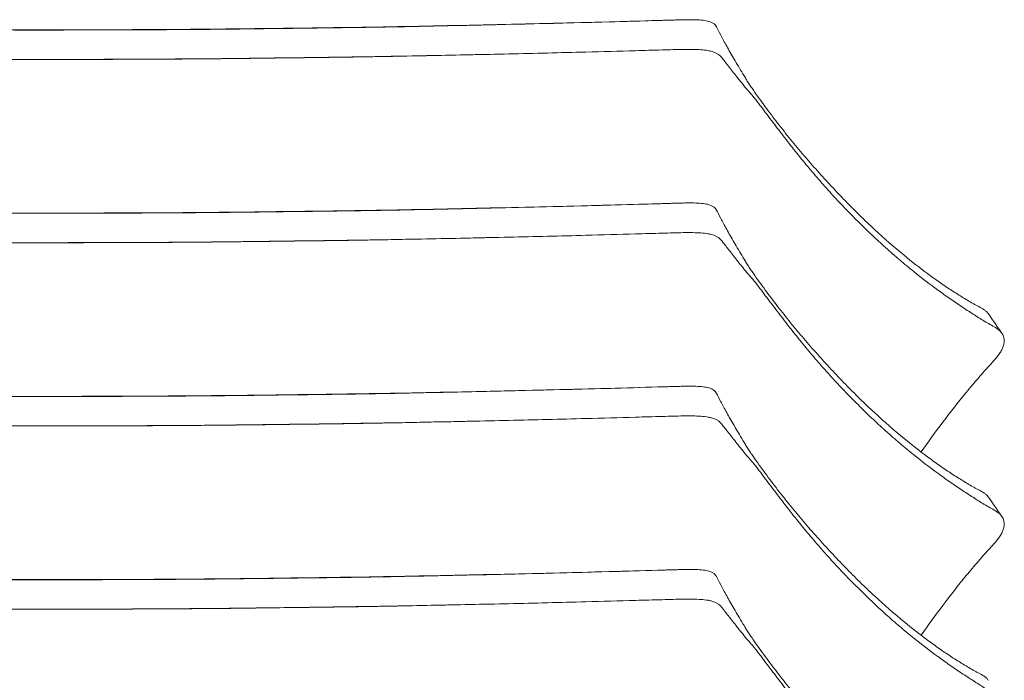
# Model space of a CAD drawing. Header units: centimetres. Extents: x -28 to 145, y -313 to 96.
# Tile 64 of 64: x -1 to 25, y 79 to 96. Entities that reach past the tile are written whole.
import ezdxf

# ---------------------------------------------------------------- set-up
doc = ezdxf.new("R2010")
doc.units = ezdxf.units.CM
doc.layers.add('Main lines', color=7, linetype='Continuous', lineweight=13, true_color=0x000000)
doc.layers.add('Predefinito', color=7, linetype='Continuous', true_color=0x000000)

# ---------------------------------------------------------------- blocks, each defined once
blk = doc.blocks.new('CB-298_Petal_Stacked_2D_Back')
at = {"layer": 'Main lines'}
for points, knots in [([(-16.107, 130.162), (-15.686, 130.149), (-15.264, 130.138), (-14.841, 130.126), (-13.831, 130.099), (-12.94, 130.077), (-11.925, 130.054), (-10.954, 130.033), (-9.949, 130.012), (-8.967, 129.995), (-7.962, 129.977), (-7, 129.966), (-5.987, 129.953), (-5.49, 129.947), (-4.991, 129.941), (-4.493, 129.936), (-3.994, 129.931), (-3.495, 129.928), (-2.996, 129.925), (-2.497, 129.923), (-1.998, 129.921), (-1.499, 129.919), (-0.999, 129.918), (-0.499, 129.917), (0, 129.917)], [6.805336, 6.805336, 6.805336, 6.805336, 8.106351, 8.106351, 8.106351, 11.089247, 11.089247, 11.089247, 14.086128, 14.086128, 14.086128, 17.092945, 17.092945, 17.092945, 18.591826, 18.591826, 18.591826, 20.091534, 20.091534, 20.091534, 21.591223, 21.591223, 21.591223, 23.090179, 23.090179, 23.090179, 23.090179]), ([(-16.107, 130.161), (-14.796, 130.123), (-13.476, 130.086), (-11.814, 130.049), (-11.481, 130.042), (-10.814, 130.028), (-10.48, 130.02), (-9.81, 130.006), (-9.475, 129.999), (-8.803, 129.987), (-8.467, 129.981), (-7.792, 129.972), (-7.455, 129.967), (-6.78, 129.959), (-6.442, 129.954), (-5.766, 129.946), (-5.428, 129.941), (-4.751, 129.934), (-4.413, 129.93), (-3.396, 129.922), (-2.718, 129.919), (-1.36, 129.915), (-0.68, 129.913), (0, 129.913)], [-163.088616, -163.088616, -163.088616, -163.088616, -122.316462, -122.316462, -112.123423, -112.123423, -101.930385, -101.930385, -91.737346, -91.737346, -81.544308, -81.544308, -71.351269, -71.351269, -61.158231, -61.158231, -50.965192, -50.965192, -40.772154, -40.772154, -20.386077, -20.386077, 0, 0, 0, 0]), ([(16.108, 130.162), (15.686, 130.149), (15.264, 130.138), (14.842, 130.126), (13.831, 130.099), (12.94, 130.077), (11.925, 130.054), (10.954, 130.033), (9.949, 130.012), (8.968, 129.995), (7.962, 129.977), (7, 129.966), (5.987, 129.953), (5.49, 129.947), (4.991, 129.941), (4.493, 129.936), (3.994, 129.931), (3.496, 129.928), (2.997, 129.925), (2.498, 129.923), (1.999, 129.921), (1.499, 129.919), (0.999, 129.918), (0.5, 129.917), (0, 129.917)], [6.805336, 6.805336, 6.805336, 6.805336, 8.106351, 8.106351, 8.106351, 11.089247, 11.089247, 11.089247, 14.086128, 14.086128, 14.086128, 17.092945, 17.092945, 17.092945, 18.591826, 18.591826, 18.591826, 20.091534, 20.091534, 20.091534, 21.591223, 21.591223, 21.591223, 23.090179, 23.090179, 23.090179, 23.090179]), ([(16.108, 130.161), (14.797, 130.123), (13.476, 130.086), (11.814, 130.049), (11.481, 130.042), (10.814, 130.028), (10.48, 130.02), (9.81, 130.006), (9.475, 129.999), (8.803, 129.987), (8.467, 129.981), (7.793, 129.972), (7.455, 129.967), (6.78, 129.959), (6.442, 129.954), (5.766, 129.946), (5.428, 129.941), (4.751, 129.934), (4.413, 129.93), (3.397, 129.922), (2.718, 129.919), (1.36, 129.915), (0.681, 129.913), (0, 129.913)], [-163.088616, -163.088616, -163.088616, -163.088616, -122.316462, -122.316462, -112.123423, -112.123423, -101.930385, -101.930385, -91.737346, -91.737346, -81.544308, -81.544308, -71.351269, -71.351269, -61.158231, -61.158231, -50.965192, -50.965192, -40.772154, -40.772154, -20.386077, -20.386077, 0, 0, 0, 0]), ([(16.537, 130.174), (16.494, 130.173), (16.451, 130.172), (16.359, 130.169), (16.31, 130.167), (16.21, 130.164), (16.159, 130.163), (16.108, 130.161)], [-4.615863, -4.615863, -4.615863, -4.615863, -3.167245, -3.167245, -1.583623, -1.583623, 0, 0, 0, 0]), ([(17.638, 129.995), (17.608, 130.055), (17.554, 130.098), (17.453, 130.134), (17.432, 130.141), (17.384, 130.152), (17.359, 130.157), (17.277, 130.169), (17.217, 130.175), (17.085, 130.181), (17.012, 130.182), (16.894, 130.182), (16.853, 130.181), (16.77, 130.18), (16.727, 130.179), (16.636, 130.177), (16.587, 130.176), (16.537, 130.174)], [-25.337962, -25.337962, -25.337962, -25.337962, -19.003471, -19.003471, -17.419849, -17.419849, -15.836226, -15.836226, -12.668981, -12.668981, -9.501736, -9.501736, -7.918113, -7.918113, -6.33449, -6.33449, -4.615863, -4.615863, -4.615863, -4.615863]), ([(22.523, 124.045), (22.264, 124.258), (22.006, 124.484), (21.623, 124.84), (21.495, 124.961), (21.243, 125.208), (21.118, 125.333), (20.87, 125.587), (20.748, 125.717), (20.505, 125.978), (20.384, 126.11), (20.146, 126.377), (20.029, 126.512), (19.854, 126.717), (19.796, 126.785), (19.681, 126.924), (19.623, 126.994), (19.452, 127.204), (19.34, 127.345), (19.119, 127.629), (19.011, 127.771), (18.853, 127.986), (18.801, 128.057), (18.699, 128.2), (18.648, 128.272), (18.575, 128.379), (18.55, 128.415), (18.503, 128.487), (18.479, 128.523), (18.434, 128.594), (18.411, 128.63), (18.368, 128.7), (18.347, 128.735), (18.285, 128.838), (18.246, 128.904), (18.169, 129.032), (18.133, 129.094), (18.027, 129.275), (17.962, 129.389), (17.875, 129.546), (17.847, 129.596), (17.796, 129.691), (17.772, 129.736), (17.706, 129.861), (17.669, 129.934), (17.638, 129.995)], [-102.248931, -102.248931, -102.248931, -102.248931, -89.467814, -89.467814, -83.077256, -83.077256, -76.686698, -76.686698, -70.29614, -70.29614, -63.905582, -63.905582, -57.515024, -57.515024, -54.319744, -54.319744, -51.124465, -51.124465, -44.733907, -44.733907, -38.343349, -38.343349, -35.14807, -35.14807, -31.952791, -31.952791, -30.355151, -30.355151, -28.757512, -28.757512, -27.159872, -27.159872, -25.562233, -25.562233, -22.366954, -22.366954, -19.171675, -19.171675, -12.781116, -12.781116, -9.585837, -9.585837, -6.390558, -6.390558, 0, 0, 0, 0]), ([(-15.528, 129.375), (-15.099, 129.363), (-14.668, 129.351), (-13.571, 129.322), (-12.903, 129.306), (-11.562, 129.276), (-10.889, 129.261), (-9.876, 129.24), (-9.537, 129.233), (-8.86, 129.221), (-8.522, 129.215), (-7.505, 129.2), (-6.826, 129.192), (-5.806, 129.179), (-5.465, 129.175), (-4.784, 129.167), (-4.444, 129.163), (-3.421, 129.155), (-2.738, 129.152), (-1.37, 129.148), (-0.686, 129.146), (0, 129.146)], [7.21369, 7.21369, 7.21369, 7.21369, 20.537652, 20.537652, 41.075305, 41.075305, 61.612957, 61.612957, 71.881783, 71.881783, 82.150609, 82.150609, 102.688262, 102.688262, 112.957088, 112.957088, 123.225914, 123.225914, 143.763566, 143.763566, 164.301218, 164.301218, 164.301218, 164.301218]), ([(-11.805, 129.282), (-11.358, 129.272), (-10.919, 129.262), (-10.465, 129.253), (-9.971, 129.243), (-9.475, 129.234), (-8.981, 129.225), (-8.343, 129.214), (-7.701, 129.205), (-7.049, 129.196), (-6.702, 129.192), (-6.346, 129.187), (-5.997, 129.183), (-5.54, 129.177), (-5.071, 129.171), (-4.591, 129.167), (-4.561, 129.167), (-4.53, 129.166), (-4.5, 129.166), (-4.496, 129.166), (-4.492, 129.166), (-4.487, 129.166), (-3.99, 129.161), (-3.495, 129.158), (-3, 129.155), (-2.497, 129.153), (-2.006, 129.151), (-1.501, 129.149), (-1.002, 129.148), (-0.499, 129.147), (0, 129.147)], [11.23766, 11.23766, 11.23766, 11.23766, 12.598825, 12.598825, 12.598825, 14.097191, 14.097191, 14.097191, 16.049662, 16.049662, 16.049662, 17.108439, 17.108439, 17.108439, 18.518022, 18.518022, 18.518022, 18.609364, 18.609364, 18.609364, 18.621711, 18.621711, 18.621711, 20.112491, 20.112491, 20.112491, 21.614134, 21.614134, 21.614134, 23.115313, 23.115313, 23.115313, 23.115313]), ([(15.528, 129.375), (15.099, 129.363), (14.668, 129.351), (13.571, 129.322), (12.903, 129.306), (11.562, 129.276), (10.889, 129.261), (9.876, 129.24), (9.538, 129.233), (8.861, 129.221), (8.522, 129.215), (7.505, 129.2), (6.826, 129.192), (5.806, 129.179), (5.466, 129.175), (4.785, 129.167), (4.444, 129.163), (3.421, 129.155), (2.738, 129.152), (1.371, 129.148), (0.686, 129.146), (0, 129.146)], [7.21369, 7.21369, 7.21369, 7.21369, 20.537652, 20.537652, 41.075305, 41.075305, 61.612957, 61.612957, 71.881783, 71.881783, 82.150609, 82.150609, 102.688262, 102.688262, 112.957088, 112.957088, 123.225914, 123.225914, 143.763566, 143.763566, 164.301218, 164.301218, 164.301218, 164.301218]), ([(11.805, 129.282), (11.359, 129.272), (10.919, 129.262), (10.466, 129.253), (9.971, 129.243), (9.475, 129.234), (8.981, 129.225), (8.343, 129.214), (7.701, 129.205), (7.049, 129.196), (6.702, 129.192), (6.347, 129.187), (5.997, 129.183), (5.54, 129.177), (5.071, 129.171), (4.591, 129.167), (4.561, 129.167), (4.53, 129.166), (4.5, 129.166), (4.496, 129.166), (4.492, 129.166), (4.488, 129.166), (3.99, 129.161), (3.495, 129.158), (3.001, 129.155), (2.497, 129.153), (2.006, 129.151), (1.501, 129.149), (1.002, 129.148), (0.5, 129.147), (0, 129.147)], [11.23766, 11.23766, 11.23766, 11.23766, 12.598825, 12.598825, 12.598825, 14.097191, 14.097191, 14.097191, 16.049662, 16.049662, 16.049662, 17.108439, 17.108439, 17.108439, 18.518022, 18.518022, 18.518022, 18.609364, 18.609364, 18.609364, 18.621711, 18.621711, 18.621711, 20.112491, 20.112491, 20.112491, 21.614134, 21.614134, 21.614134, 23.115313, 23.115313, 23.115313, 23.115313]), ([(17.777, 129.195), (17.727, 129.26), (17.659, 129.306), (17.547, 129.347), (17.523, 129.354), (17.473, 129.367), (17.446, 129.373), (17.361, 129.388), (17.3, 129.395), (17.167, 129.405), (17.095, 129.408), (16.98, 129.409), (16.94, 129.409), (16.859, 129.409), (16.817, 129.409), (16.689, 129.407), (16.601, 129.405), (16.418, 129.4), (16.323, 129.398), (16.225, 129.395)], [0, 0, 0, 0, 6.050513, 6.050513, 7.563141, 7.563141, 9.075769, 9.075769, 12.101025, 12.101025, 15.126282, 15.126282, 16.63891, 16.63891, 18.151538, 18.151538, 21.176794, 21.176794, 24.20205, 24.20205, 24.20205, 24.20205]), ([(22.775, 123.621), (22.652, 123.72), (22.529, 123.821), (22.285, 124.03), (22.163, 124.136), (21.92, 124.355), (21.799, 124.467), (21.559, 124.694), (21.44, 124.81), (21.204, 125.046), (21.087, 125.165), (20.855, 125.406), (20.741, 125.528), (20.514, 125.777), (20.403, 125.903), (20.182, 126.156), (20.073, 126.283), (19.912, 126.479), (19.858, 126.544), (19.752, 126.676), (19.699, 126.743), (19.542, 126.943), (19.438, 127.077), (19.233, 127.344), (19.131, 127.477), (18.98, 127.676), (18.93, 127.742), (18.856, 127.841), (18.832, 127.874), (18.783, 127.94), (18.758, 127.972), (18.683, 128.069), (18.633, 128.133), (18.556, 128.224), (18.53, 128.253), (18.479, 128.311), (18.455, 128.34), (18.384, 128.425), (18.339, 128.48), (18.252, 128.587), (18.211, 128.64), (18.131, 128.741), (18.092, 128.79), (18.019, 128.883), (17.984, 128.928), (17.884, 129.056), (17.827, 129.131), (17.777, 129.195)], [-96.043074, -96.043074, -96.043074, -96.043074, -90.040381, -90.040381, -84.037689, -84.037689, -78.034997, -78.034997, -72.032305, -72.032305, -66.029613, -66.029613, -60.026921, -60.026921, -54.024229, -54.024229, -48.021537, -48.021537, -45.020191, -45.020191, -42.018845, -42.018845, -36.016153, -36.016153, -30.01346, -30.01346, -27.012114, -27.012114, -25.511441, -25.511441, -24.010768, -24.010768, -21.009422, -21.009422, -19.508749, -19.508749, -18.008076, -18.008076, -15.00673, -15.00673, -12.005384, -12.005384, -9.004038, -9.004038, -6.002692, -6.002692, 0, 0, 0, 0]), ([(-16.107, 125.389), (-15.686, 125.377), (-15.264, 125.365), (-14.841, 125.353), (-13.831, 125.326), (-12.94, 125.304), (-11.925, 125.282), (-10.954, 125.26), (-9.949, 125.239), (-8.967, 125.222), (-7.962, 125.204), (-7, 125.193), (-5.987, 125.18), (-5.49, 125.174), (-4.991, 125.168), (-4.493, 125.163), (-3.994, 125.158), (-3.495, 125.155), (-2.996, 125.152), (-2.497, 125.15), (-1.998, 125.148), (-1.499, 125.147), (-0.999, 125.145), (-0.499, 125.144), (0, 125.144)], [6.805336, 6.805336, 6.805336, 6.805336, 8.106351, 8.106351, 8.106351, 11.089247, 11.089247, 11.089247, 14.086128, 14.086128, 14.086128, 17.092945, 17.092945, 17.092945, 18.591826, 18.591826, 18.591826, 20.091534, 20.091534, 20.091534, 21.591223, 21.591223, 21.591223, 23.090179, 23.090179, 23.090179, 23.090179]), ([(-16.107, 125.388), (-14.796, 125.35), (-13.476, 125.314), (-11.814, 125.277), (-11.481, 125.269), (-10.814, 125.255), (-10.48, 125.247), (-9.81, 125.233), (-9.475, 125.227), (-8.803, 125.214), (-8.467, 125.209), (-7.792, 125.199), (-7.455, 125.194), (-6.78, 125.186), (-6.442, 125.182), (-5.766, 125.173), (-5.428, 125.169), (-4.751, 125.161), (-4.413, 125.158), (-3.396, 125.15), (-2.718, 125.147), (-1.36, 125.142), (-0.68, 125.14), (0, 125.14)], [-163.088616, -163.088616, -163.088616, -163.088616, -122.316462, -122.316462, -112.123423, -112.123423, -101.930385, -101.930385, -91.737346, -91.737346, -81.544308, -81.544308, -71.351269, -71.351269, -61.158231, -61.158231, -50.965192, -50.965192, -40.772154, -40.772154, -20.386077, -20.386077, 0, 0, 0, 0]), ([(16.108, 125.389), (15.686, 125.377), (15.264, 125.365), (14.842, 125.353), (13.831, 125.326), (12.94, 125.304), (11.925, 125.282), (10.954, 125.26), (9.949, 125.239), (8.968, 125.222), (7.962, 125.204), (7, 125.193), (5.987, 125.18), (5.49, 125.174), (4.991, 125.168), (4.493, 125.163), (3.994, 125.158), (3.496, 125.155), (2.997, 125.152), (2.498, 125.15), (1.999, 125.148), (1.499, 125.147), (0.999, 125.145), (0.5, 125.144), (0, 125.144)], [6.805336, 6.805336, 6.805336, 6.805336, 8.106351, 8.106351, 8.106351, 11.089247, 11.089247, 11.089247, 14.086128, 14.086128, 14.086128, 17.092945, 17.092945, 17.092945, 18.591826, 18.591826, 18.591826, 20.091534, 20.091534, 20.091534, 21.591223, 21.591223, 21.591223, 23.090179, 23.090179, 23.090179, 23.090179]), ([(16.108, 125.388), (14.797, 125.35), (13.476, 125.314), (11.814, 125.277), (11.481, 125.269), (10.814, 125.255), (10.48, 125.247), (9.81, 125.233), (9.475, 125.227), (8.803, 125.214), (8.467, 125.209), (7.793, 125.199), (7.455, 125.194), (6.78, 125.186), (6.442, 125.182), (5.766, 125.173), (5.428, 125.169), (4.751, 125.161), (4.413, 125.158), (3.397, 125.15), (2.718, 125.147), (1.36, 125.142), (0.681, 125.14), (0, 125.14)], [-163.088616, -163.088616, -163.088616, -163.088616, -122.316462, -122.316462, -112.123423, -112.123423, -101.930385, -101.930385, -91.737346, -91.737346, -81.544308, -81.544308, -71.351269, -71.351269, -61.158231, -61.158231, -50.965192, -50.965192, -40.772154, -40.772154, -20.386077, -20.386077, 0, 0, 0, 0]), ([(16.537, 125.401), (16.494, 125.4), (16.451, 125.399), (16.359, 125.396), (16.31, 125.394), (16.21, 125.391), (16.159, 125.39), (16.108, 125.388)], [-4.615863, -4.615863, -4.615863, -4.615863, -3.167245, -3.167245, -1.583623, -1.583623, 0, 0, 0, 0]), ([(17.638, 125.222), (17.608, 125.283), (17.554, 125.325), (17.453, 125.361), (17.432, 125.368), (17.384, 125.379), (17.359, 125.384), (17.277, 125.396), (17.217, 125.402), (17.085, 125.408), (17.012, 125.41), (16.894, 125.409), (16.853, 125.409), (16.77, 125.407), (16.727, 125.406), (16.636, 125.404), (16.587, 125.403), (16.537, 125.401)], [-25.337962, -25.337962, -25.337962, -25.337962, -19.003471, -19.003471, -17.419849, -17.419849, -15.836226, -15.836226, -12.668981, -12.668981, -9.501736, -9.501736, -7.918113, -7.918113, -6.33449, -6.33449, -4.615863, -4.615863, -4.615863, -4.615863]), ([(22.523, 119.272), (22.264, 119.485), (22.006, 119.712), (21.623, 120.067), (21.495, 120.188), (21.243, 120.435), (21.118, 120.56), (20.87, 120.815), (20.748, 120.944), (20.505, 121.205), (20.384, 121.338), (20.146, 121.604), (20.029, 121.739), (19.854, 121.944), (19.796, 122.012), (19.681, 122.151), (19.623, 122.221), (19.452, 122.431), (19.34, 122.572), (19.119, 122.856), (19.011, 122.999), (18.853, 123.213), (18.801, 123.284), (18.699, 123.427), (18.648, 123.499), (18.575, 123.607), (18.55, 123.642), (18.503, 123.714), (18.479, 123.75), (18.434, 123.822), (18.411, 123.857), (18.368, 123.927), (18.347, 123.962), (18.285, 124.065), (18.246, 124.132), (18.169, 124.259), (18.133, 124.322), (18.027, 124.502), (17.962, 124.616), (17.875, 124.774), (17.847, 124.824), (17.796, 124.918), (17.772, 124.963), (17.706, 125.088), (17.669, 125.161), (17.638, 125.222)], [-102.248931, -102.248931, -102.248931, -102.248931, -89.467814, -89.467814, -83.077256, -83.077256, -76.686698, -76.686698, -70.29614, -70.29614, -63.905582, -63.905582, -57.515024, -57.515024, -54.319744, -54.319744, -51.124465, -51.124465, -44.733907, -44.733907, -38.343349, -38.343349, -35.14807, -35.14807, -31.952791, -31.952791, -30.355151, -30.355151, -28.757512, -28.757512, -27.159872, -27.159872, -25.562233, -25.562233, -22.366954, -22.366954, -19.171675, -19.171675, -12.781116, -12.781116, -9.585837, -9.585837, -6.390558, -6.390558, 0, 0, 0, 0]), ([(-15.528, 124.602), (-15.099, 124.59), (-14.668, 124.578), (-13.571, 124.549), (-12.903, 124.533), (-11.562, 124.503), (-10.889, 124.488), (-9.876, 124.467), (-9.537, 124.461), (-8.86, 124.448), (-8.522, 124.442), (-7.505, 124.427), (-6.826, 124.419), (-5.806, 124.406), (-5.465, 124.402), (-4.784, 124.394), (-4.444, 124.391), (-3.421, 124.382), (-2.738, 124.379), (-1.37, 124.375), (-0.686, 124.373), (0, 124.373)], [7.21369, 7.21369, 7.21369, 7.21369, 20.537652, 20.537652, 41.075305, 41.075305, 61.612957, 61.612957, 71.881783, 71.881783, 82.150609, 82.150609, 102.688262, 102.688262, 112.957088, 112.957088, 123.225914, 123.225914, 143.763566, 143.763566, 164.301218, 164.301218, 164.301218, 164.301218]), ([(15.528, 124.602), (15.099, 124.59), (14.668, 124.578), (13.571, 124.549), (12.903, 124.533), (11.562, 124.503), (10.889, 124.488), (9.876, 124.467), (9.538, 124.461), (8.861, 124.448), (8.522, 124.442), (7.505, 124.427), (6.826, 124.419), (5.806, 124.406), (5.466, 124.402), (4.785, 124.394), (4.444, 124.391), (3.421, 124.382), (2.738, 124.379), (1.371, 124.375), (0.686, 124.373), (0, 124.373)], [7.21369, 7.21369, 7.21369, 7.21369, 20.537652, 20.537652, 41.075305, 41.075305, 61.612957, 61.612957, 71.881783, 71.881783, 82.150609, 82.150609, 102.688262, 102.688262, 112.957088, 112.957088, 123.225914, 123.225914, 143.763566, 143.763566, 164.301218, 164.301218, 164.301218, 164.301218]), ([(17.777, 124.422), (17.727, 124.487), (17.659, 124.533), (17.547, 124.574), (17.523, 124.581), (17.473, 124.594), (17.446, 124.6), (17.361, 124.615), (17.3, 124.622), (17.167, 124.632), (17.095, 124.635), (16.98, 124.636), (16.94, 124.637), (16.859, 124.636), (16.817, 124.636), (16.689, 124.634), (16.601, 124.632), (16.418, 124.628), (16.323, 124.625), (16.225, 124.622)], [0, 0, 0, 0, 6.050513, 6.050513, 7.563141, 7.563141, 9.075769, 9.075769, 12.101025, 12.101025, 15.126282, 15.126282, 16.63891, 16.63891, 18.151538, 18.151538, 21.176794, 21.176794, 24.20205, 24.20205, 24.20205, 24.20205]), ([(-11.805, 124.509), (-11.358, 124.499), (-10.919, 124.49), (-10.465, 124.48), (-9.971, 124.47), (-9.475, 124.461), (-8.981, 124.452), (-8.343, 124.441), (-7.701, 124.432), (-7.049, 124.423), (-6.702, 124.419), (-6.346, 124.414), (-5.997, 124.41), (-5.54, 124.404), (-5.071, 124.399), (-4.591, 124.394), (-4.561, 124.394), (-4.53, 124.393), (-4.5, 124.393), (-4.496, 124.393), (-4.492, 124.393), (-4.487, 124.393), (-3.99, 124.388), (-3.495, 124.385), (-3, 124.382), (-2.497, 124.38), (-2.006, 124.378), (-1.501, 124.377), (-1.002, 124.375), (-0.499, 124.374), (0, 124.374)], [11.237659, 11.237659, 11.237659, 11.237659, 12.598825, 12.598825, 12.598825, 14.097191, 14.097191, 14.097191, 16.049662, 16.049662, 16.049662, 17.108439, 17.108439, 17.108439, 18.518022, 18.518022, 18.518022, 18.609364, 18.609364, 18.609364, 18.621711, 18.621711, 18.621711, 20.112491, 20.112491, 20.112491, 21.614134, 21.614134, 21.614134, 23.115313, 23.115313, 23.115313, 23.115313]), ([(11.805, 124.509), (11.359, 124.499), (10.919, 124.49), (10.466, 124.48), (9.971, 124.47), (9.475, 124.461), (8.981, 124.452), (8.343, 124.441), (7.701, 124.432), (7.049, 124.423), (6.702, 124.419), (6.347, 124.414), (5.997, 124.41), (5.54, 124.404), (5.071, 124.399), (4.591, 124.394), (4.561, 124.394), (4.53, 124.393), (4.5, 124.393), (4.496, 124.393), (4.492, 124.393), (4.488, 124.393), (3.99, 124.388), (3.495, 124.385), (3.001, 124.382), (2.497, 124.38), (2.006, 124.378), (1.501, 124.377), (1.002, 124.375), (0.5, 124.374), (0, 124.374)], [11.237659, 11.237659, 11.237659, 11.237659, 12.598825, 12.598825, 12.598825, 14.097191, 14.097191, 14.097191, 16.049662, 16.049662, 16.049662, 17.108439, 17.108439, 17.108439, 18.518022, 18.518022, 18.518022, 18.609364, 18.609364, 18.609364, 18.621711, 18.621711, 18.621711, 20.112491, 20.112491, 20.112491, 21.614134, 21.614134, 21.614134, 23.115313, 23.115313, 23.115313, 23.115313]), ([(22.775, 118.848), (22.652, 118.947), (22.529, 119.048), (22.285, 119.257), (22.163, 119.364), (21.92, 119.582), (21.799, 119.694), (21.559, 119.922), (21.44, 120.038), (21.204, 120.273), (21.087, 120.392), (20.855, 120.633), (20.741, 120.756), (20.514, 121.004), (20.403, 121.13), (20.182, 121.383), (20.073, 121.51), (19.912, 121.706), (19.858, 121.771), (19.752, 121.904), (19.699, 121.97), (19.542, 122.17), (19.438, 122.304), (19.233, 122.571), (19.131, 122.704), (18.98, 122.903), (18.93, 122.969), (18.856, 123.068), (18.832, 123.101), (18.783, 123.167), (18.758, 123.199), (18.683, 123.296), (18.633, 123.36), (18.556, 123.451), (18.53, 123.48), (18.479, 123.538), (18.455, 123.567), (18.384, 123.652), (18.339, 123.707), (18.252, 123.815), (18.211, 123.867), (18.131, 123.968), (18.092, 124.017), (18.019, 124.111), (17.984, 124.155), (17.884, 124.283), (17.827, 124.358), (17.777, 124.422)], [-96.043074, -96.043074, -96.043074, -96.043074, -90.040381, -90.040381, -84.037689, -84.037689, -78.034997, -78.034997, -72.032305, -72.032305, -66.029613, -66.029613, -60.026921, -60.026921, -54.024229, -54.024229, -48.021537, -48.021537, -45.020191, -45.020191, -42.018845, -42.018845, -36.016153, -36.016153, -30.01346, -30.01346, -27.012114, -27.012114, -25.511441, -25.511441, -24.010768, -24.010768, -21.009422, -21.009422, -19.508749, -19.508749, -18.008076, -18.008076, -15.00673, -15.00673, -12.005384, -12.005384, -9.004038, -9.004038, -6.002692, -6.002692, 0, 0, 0, 0]), ([(24.716, 122.522), (24.702, 122.542), (24.685, 122.561), (24.649, 122.596), (24.628, 122.612), (24.564, 122.658), (24.516, 122.684), (24.441, 122.722), (24.416, 122.735), (24.366, 122.761), (24.342, 122.774), (24.268, 122.815), (24.219, 122.844), (24.123, 122.903), (24.074, 122.933), (23.927, 123.023), (23.828, 123.086), (23.63, 123.216), (23.531, 123.283), (23.331, 123.424), (23.231, 123.496), (22.929, 123.72), (22.726, 123.879), (22.523, 124.045)], [42.921811, 42.921811, 42.921811, 42.921811, 44.150995, 44.150995, 45.412452, 45.412452, 47.935366, 47.935366, 49.196823, 49.196823, 50.45828, 50.45828, 52.981193, 52.981193, 55.504107, 55.504107, 60.549935, 60.549935, 65.595763, 65.595763, 70.641591, 70.641591, 80.733247, 80.733247, 80.733247, 80.733247]), ([(25.07, 122.014), (25.058, 122.031), (25.045, 122.047), (24.994, 122.1), (24.951, 122.132), (24.859, 122.191), (24.809, 122.217), (24.709, 122.272), (24.659, 122.3), (24.562, 122.359), (24.513, 122.39), (24.416, 122.452), (24.366, 122.484), (24.218, 122.579), (24.117, 122.644), (23.915, 122.778), (23.813, 122.847), (23.608, 122.99), (23.505, 123.064), (23.193, 123.292), (22.984, 123.452), (22.775, 123.621)], [-39.221961, -39.221961, -39.221961, -39.221961, -38.204893, -38.204893, -35.6579, -35.6579, -33.110907, -33.110907, -30.563914, -30.563914, -28.016921, -28.016921, -25.469928, -25.469928, -20.375943, -20.375943, -15.281957, -15.281957, -10.187971, -10.187971, 0, 0, 0, 0]), ([(22.965, 118.923), (23.149, 119.186), (23.338, 119.445), (23.728, 119.964), (23.93, 120.223), (24.191, 120.539), (24.244, 120.601), (24.35, 120.726), (24.402, 120.788), (24.508, 120.911), (24.56, 120.972), (24.641, 121.063), (24.669, 121.093), (24.724, 121.153), (24.752, 121.183), (24.835, 121.273), (24.889, 121.333), (24.962, 121.424), (24.985, 121.455), (25.017, 121.502), (25.027, 121.518), (25.046, 121.55), (25.056, 121.566), (25.081, 121.614), (25.094, 121.646), (25.115, 121.708), (25.122, 121.739), (25.13, 121.798), (25.131, 121.826), (25.126, 121.881), (25.12, 121.907), (25.103, 121.957), (25.092, 121.98), (25.076, 122.006), (25.073, 122.01), (25.07, 122.014)], [-81.200294, -81.200294, -81.200294, -81.200294, -71.3158, -71.3158, -61.127828, -61.127828, -58.580835, -58.580835, -56.033843, -56.033843, -53.48685, -53.48685, -52.213353, -52.213353, -50.939857, -50.939857, -48.392864, -48.392864, -47.119368, -47.119368, -46.482619, -46.482619, -45.845871, -45.845871, -44.572375, -44.572375, -43.298878, -43.298878, -42.025382, -42.025382, -40.751885, -40.751885, -39.478389, -39.478389, -39.221961, -39.221961, -39.221961, -39.221961]), ([(-16.107, 120.616), (-14.796, 120.577), (-13.476, 120.541), (-11.814, 120.504), (-11.481, 120.497), (-10.814, 120.482), (-10.48, 120.475), (-9.81, 120.461), (-9.475, 120.454), (-8.803, 120.441), (-8.467, 120.436), (-7.792, 120.426), (-7.455, 120.421), (-6.78, 120.413), (-6.442, 120.409), (-5.766, 120.4), (-5.428, 120.396), (-4.751, 120.388), (-4.413, 120.385), (-3.396, 120.377), (-2.718, 120.374), (-1.36, 120.369), (-0.68, 120.367), (0, 120.367)], [-163.088616, -163.088616, -163.088616, -163.088616, -122.316462, -122.316462, -112.123423, -112.123423, -101.930385, -101.930385, -91.737346, -91.737346, -81.544308, -81.544308, -71.351269, -71.351269, -61.158231, -61.158231, -50.965192, -50.965192, -40.772154, -40.772154, -20.386077, -20.386077, 0, 0, 0, 0]), ([(-16.107, 120.616), (-15.686, 120.604), (-15.264, 120.592), (-14.841, 120.58), (-13.831, 120.553), (-12.94, 120.531), (-11.925, 120.509), (-10.954, 120.487), (-9.949, 120.466), (-8.967, 120.449), (-7.962, 120.431), (-7, 120.42), (-5.987, 120.407), (-5.49, 120.401), (-4.991, 120.395), (-4.493, 120.39), (-3.994, 120.386), (-3.495, 120.382), (-2.996, 120.38), (-2.497, 120.377), (-1.998, 120.375), (-1.499, 120.374), (-0.999, 120.372), (-0.499, 120.371), (0, 120.371)], [6.805336, 6.805336, 6.805336, 6.805336, 8.106351, 8.106351, 8.106351, 11.089247, 11.089247, 11.089247, 14.086128, 14.086128, 14.086128, 17.092945, 17.092945, 17.092945, 18.591826, 18.591826, 18.591826, 20.091534, 20.091534, 20.091534, 21.591223, 21.591223, 21.591223, 23.090179, 23.090179, 23.090179, 23.090179]), ([(16.108, 120.616), (14.797, 120.577), (13.476, 120.541), (11.814, 120.504), (11.481, 120.497), (10.814, 120.482), (10.48, 120.475), (9.81, 120.461), (9.475, 120.454), (8.803, 120.441), (8.467, 120.436), (7.793, 120.426), (7.455, 120.421), (6.78, 120.413), (6.442, 120.409), (5.766, 120.4), (5.428, 120.396), (4.751, 120.388), (4.413, 120.385), (3.397, 120.377), (2.718, 120.374), (1.36, 120.369), (0.681, 120.367), (0, 120.367)], [-163.088616, -163.088616, -163.088616, -163.088616, -122.316462, -122.316462, -112.123423, -112.123423, -101.930385, -101.930385, -91.737346, -91.737346, -81.544308, -81.544308, -71.351269, -71.351269, -61.158231, -61.158231, -50.965192, -50.965192, -40.772154, -40.772154, -20.386077, -20.386077, 0, 0, 0, 0]), ([(16.108, 120.616), (15.686, 120.604), (15.264, 120.592), (14.842, 120.58), (13.831, 120.553), (12.94, 120.531), (11.925, 120.509), (10.954, 120.487), (9.949, 120.466), (8.968, 120.449), (7.962, 120.431), (7, 120.42), (5.987, 120.407), (5.49, 120.401), (4.991, 120.395), (4.493, 120.39), (3.994, 120.386), (3.496, 120.382), (2.997, 120.38), (2.498, 120.377), (1.999, 120.375), (1.499, 120.374), (0.999, 120.372), (0.5, 120.371), (0, 120.371)], [6.805336, 6.805336, 6.805336, 6.805336, 8.106351, 8.106351, 8.106351, 11.089247, 11.089247, 11.089247, 14.086128, 14.086128, 14.086128, 17.092945, 17.092945, 17.092945, 18.591826, 18.591826, 18.591826, 20.091534, 20.091534, 20.091534, 21.591223, 21.591223, 21.591223, 23.090179, 23.090179, 23.090179, 23.090179]), ([(16.537, 120.628), (16.494, 120.627), (16.451, 120.626), (16.359, 120.623), (16.31, 120.622), (16.21, 120.618), (16.159, 120.617), (16.108, 120.616)], [-4.615863, -4.615863, -4.615863, -4.615863, -3.167245, -3.167245, -1.583623, -1.583623, 0, 0, 0, 0]), ([(17.638, 120.449), (17.608, 120.51), (17.554, 120.552), (17.453, 120.588), (17.432, 120.595), (17.384, 120.606), (17.359, 120.611), (17.277, 120.624), (17.217, 120.629), (17.085, 120.636), (17.012, 120.637), (16.894, 120.636), (16.853, 120.636), (16.77, 120.634), (16.727, 120.634), (16.636, 120.631), (16.587, 120.63), (16.537, 120.628)], [-25.337962, -25.337962, -25.337962, -25.337962, -19.003471, -19.003471, -17.419849, -17.419849, -15.836226, -15.836226, -12.668981, -12.668981, -9.501736, -9.501736, -7.918113, -7.918113, -6.33449, -6.33449, -4.615863, -4.615863, -4.615863, -4.615863]), ([(22.523, 114.499), (22.264, 114.712), (22.006, 114.939), (21.623, 115.294), (21.495, 115.415), (21.243, 115.662), (21.118, 115.787), (20.87, 116.042), (20.748, 116.171), (20.505, 116.433), (20.384, 116.565), (20.146, 116.832), (20.029, 116.966), (19.854, 117.171), (19.796, 117.24), (19.681, 117.378), (19.623, 117.448), (19.452, 117.658), (19.34, 117.8), (19.119, 118.083), (19.011, 118.226), (18.853, 118.44), (18.801, 118.511), (18.699, 118.654), (18.648, 118.726), (18.575, 118.834), (18.55, 118.87), (18.503, 118.941), (18.479, 118.977), (18.434, 119.049), (18.411, 119.084), (18.368, 119.155), (18.347, 119.189), (18.285, 119.292), (18.246, 119.359), (18.169, 119.487), (18.133, 119.549), (18.027, 119.73), (17.962, 119.843), (17.875, 120.001), (17.847, 120.051), (17.796, 120.145), (17.772, 120.19), (17.706, 120.315), (17.669, 120.388), (17.638, 120.449)], [-102.248931, -102.248931, -102.248931, -102.248931, -89.467814, -89.467814, -83.077256, -83.077256, -76.686698, -76.686698, -70.29614, -70.29614, -63.905582, -63.905582, -57.515024, -57.515024, -54.319744, -54.319744, -51.124465, -51.124465, -44.733907, -44.733907, -38.343349, -38.343349, -35.14807, -35.14807, -31.952791, -31.952791, -30.355151, -30.355151, -28.757512, -28.757512, -27.159872, -27.159872, -25.562233, -25.562233, -22.366954, -22.366954, -19.171675, -19.171675, -12.781116, -12.781116, -9.585837, -9.585837, -6.390558, -6.390558, 0, 0, 0, 0]), ([(-15.528, 119.829), (-15.099, 119.817), (-14.668, 119.806), (-13.571, 119.777), (-12.903, 119.76), (-11.562, 119.73), (-10.889, 119.716), (-9.876, 119.695), (-9.537, 119.688), (-8.86, 119.675), (-8.522, 119.669), (-7.505, 119.654), (-6.826, 119.646), (-5.806, 119.633), (-5.465, 119.629), (-4.784, 119.621), (-4.444, 119.618), (-3.421, 119.61), (-2.738, 119.607), (-1.37, 119.602), (-0.686, 119.6), (0, 119.6)], [7.21369, 7.21369, 7.21369, 7.21369, 20.537652, 20.537652, 41.075305, 41.075305, 61.612957, 61.612957, 71.881783, 71.881783, 82.150609, 82.150609, 102.688262, 102.688262, 112.957088, 112.957088, 123.225914, 123.225914, 143.763566, 143.763566, 164.301218, 164.301218, 164.301218, 164.301218]), ([(-11.805, 119.736), (-11.358, 119.726), (-10.919, 119.717), (-10.465, 119.708), (-9.971, 119.698), (-9.475, 119.688), (-8.981, 119.679), (-8.343, 119.668), (-7.701, 119.659), (-7.049, 119.65), (-6.702, 119.646), (-6.346, 119.642), (-5.997, 119.637), (-5.54, 119.631), (-5.071, 119.626), (-4.591, 119.621), (-4.561, 119.621), (-4.53, 119.621), (-4.5, 119.62), (-4.496, 119.62), (-4.492, 119.62), (-4.487, 119.62), (-3.99, 119.616), (-3.495, 119.612), (-3, 119.61), (-2.497, 119.607), (-2.006, 119.605), (-1.501, 119.604), (-1.002, 119.602), (-0.499, 119.601), (0, 119.601)], [11.23766, 11.23766, 11.23766, 11.23766, 12.598825, 12.598825, 12.598825, 14.097191, 14.097191, 14.097191, 16.049662, 16.049662, 16.049662, 17.108439, 17.108439, 17.108439, 18.518022, 18.518022, 18.518022, 18.609364, 18.609364, 18.609364, 18.621711, 18.621711, 18.621711, 20.112491, 20.112491, 20.112491, 21.614134, 21.614134, 21.614134, 23.115313, 23.115313, 23.115313, 23.115313]), ([(15.528, 119.829), (15.099, 119.817), (14.668, 119.806), (13.571, 119.777), (12.903, 119.76), (11.562, 119.73), (10.889, 119.716), (9.876, 119.695), (9.538, 119.688), (8.861, 119.675), (8.522, 119.669), (7.505, 119.654), (6.826, 119.646), (5.806, 119.633), (5.466, 119.629), (4.785, 119.621), (4.444, 119.618), (3.421, 119.61), (2.738, 119.607), (1.371, 119.602), (0.686, 119.6), (0, 119.6)], [7.21369, 7.21369, 7.21369, 7.21369, 20.537652, 20.537652, 41.075305, 41.075305, 61.612957, 61.612957, 71.881783, 71.881783, 82.150609, 82.150609, 102.688262, 102.688262, 112.957088, 112.957088, 123.225914, 123.225914, 143.763566, 143.763566, 164.301218, 164.301218, 164.301218, 164.301218]), ([(11.805, 119.736), (11.359, 119.726), (10.919, 119.717), (10.466, 119.708), (9.971, 119.698), (9.475, 119.688), (8.981, 119.679), (8.343, 119.668), (7.701, 119.659), (7.049, 119.65), (6.702, 119.646), (6.347, 119.642), (5.997, 119.637), (5.54, 119.631), (5.071, 119.626), (4.591, 119.621), (4.561, 119.621), (4.53, 119.621), (4.5, 119.62), (4.496, 119.62), (4.492, 119.62), (4.488, 119.62), (3.99, 119.616), (3.495, 119.612), (3.001, 119.61), (2.497, 119.607), (2.006, 119.605), (1.501, 119.604), (1.002, 119.602), (0.5, 119.601), (0, 119.601)], [11.23766, 11.23766, 11.23766, 11.23766, 12.598825, 12.598825, 12.598825, 14.097191, 14.097191, 14.097191, 16.049662, 16.049662, 16.049662, 17.108439, 17.108439, 17.108439, 18.518022, 18.518022, 18.518022, 18.609364, 18.609364, 18.609364, 18.621711, 18.621711, 18.621711, 20.112491, 20.112491, 20.112491, 21.614134, 21.614134, 21.614134, 23.115313, 23.115313, 23.115313, 23.115313]), ([(17.777, 119.649), (17.727, 119.714), (17.659, 119.76), (17.547, 119.801), (17.523, 119.809), (17.473, 119.822), (17.446, 119.827), (17.361, 119.843), (17.3, 119.85), (17.167, 119.859), (17.095, 119.862), (16.98, 119.864), (16.94, 119.864), (16.859, 119.864), (16.817, 119.863), (16.689, 119.861), (16.601, 119.859), (16.418, 119.855), (16.323, 119.852), (16.225, 119.849)], [0, 0, 0, 0, 6.050513, 6.050513, 7.563141, 7.563141, 9.075769, 9.075769, 12.101025, 12.101025, 15.126282, 15.126282, 16.63891, 16.63891, 18.151538, 18.151538, 21.176794, 21.176794, 24.20205, 24.20205, 24.20205, 24.20205]), ([(22.775, 114.075), (22.652, 114.174), (22.529, 114.275), (22.285, 114.484), (22.163, 114.591), (21.92, 114.809), (21.799, 114.921), (21.559, 115.149), (21.44, 115.265), (21.204, 115.5), (21.087, 115.619), (20.855, 115.86), (20.741, 115.983), (20.514, 116.231), (20.403, 116.357), (20.182, 116.61), (20.073, 116.738), (19.912, 116.933), (19.858, 116.999), (19.752, 117.131), (19.699, 117.197), (19.542, 117.397), (19.438, 117.531), (19.233, 117.798), (19.131, 117.931), (18.98, 118.13), (18.93, 118.196), (18.856, 118.295), (18.832, 118.328), (18.783, 118.394), (18.758, 118.427), (18.683, 118.523), (18.633, 118.587), (18.556, 118.678), (18.53, 118.708), (18.479, 118.766), (18.455, 118.794), (18.384, 118.879), (18.339, 118.934), (18.252, 119.042), (18.211, 119.094), (18.131, 119.195), (18.092, 119.244), (18.019, 119.338), (17.984, 119.383), (17.884, 119.51), (17.827, 119.585), (17.777, 119.649)], [-96.043074, -96.043074, -96.043074, -96.043074, -90.040381, -90.040381, -84.037689, -84.037689, -78.034997, -78.034997, -72.032305, -72.032305, -66.029613, -66.029613, -60.026921, -60.026921, -54.024229, -54.024229, -48.021537, -48.021537, -45.020191, -45.020191, -42.018845, -42.018845, -36.016153, -36.016153, -30.01346, -30.01346, -27.012114, -27.012114, -25.511441, -25.511441, -24.010768, -24.010768, -21.009422, -21.009422, -19.508749, -19.508749, -18.008076, -18.008076, -15.00673, -15.00673, -12.005384, -12.005384, -9.004038, -9.004038, -6.002692, -6.002692, 0, 0, 0, 0]), ([(24.716, 117.749), (24.702, 117.769), (24.685, 117.788), (24.649, 117.823), (24.628, 117.839), (24.564, 117.885), (24.516, 117.911), (24.441, 117.95), (24.416, 117.962), (24.366, 117.988), (24.342, 118.001), (24.268, 118.042), (24.219, 118.071), (24.123, 118.13), (24.074, 118.16), (23.927, 118.251), (23.828, 118.313), (23.63, 118.443), (23.531, 118.511), (23.331, 118.651), (23.231, 118.723), (22.929, 118.948), (22.726, 119.106), (22.523, 119.272)], [42.921811, 42.921811, 42.921811, 42.921811, 44.150995, 44.150995, 45.412452, 45.412452, 47.935366, 47.935366, 49.196823, 49.196823, 50.45828, 50.45828, 52.981193, 52.981193, 55.504107, 55.504107, 60.549935, 60.549935, 65.595763, 65.595763, 70.641591, 70.641591, 80.733247, 80.733247, 80.733247, 80.733247]), ([(25.07, 117.241), (25.058, 117.258), (25.045, 117.274), (24.994, 117.327), (24.951, 117.359), (24.859, 117.418), (24.809, 117.445), (24.709, 117.499), (24.659, 117.528), (24.562, 117.587), (24.513, 117.617), (24.416, 117.679), (24.366, 117.711), (24.218, 117.806), (24.117, 117.871), (23.915, 118.005), (23.813, 118.075), (23.608, 118.218), (23.505, 118.291), (23.193, 118.519), (22.984, 118.679), (22.775, 118.848)], [-39.221961, -39.221961, -39.221961, -39.221961, -38.204893, -38.204893, -35.6579, -35.6579, -33.110907, -33.110907, -30.563914, -30.563914, -28.016921, -28.016921, -25.469928, -25.469928, -20.375943, -20.375943, -15.281957, -15.281957, -10.187971, -10.187971, 0, 0, 0, 0]), ([(22.965, 114.15), (23.149, 114.413), (23.338, 114.672), (23.728, 115.191), (23.93, 115.451), (24.191, 115.766), (24.244, 115.828), (24.35, 115.953), (24.402, 116.015), (24.508, 116.138), (24.56, 116.199), (24.641, 116.29), (24.669, 116.321), (24.724, 116.381), (24.752, 116.411), (24.835, 116.5), (24.889, 116.56), (24.962, 116.652), (24.985, 116.683), (25.017, 116.73), (25.027, 116.746), (25.046, 116.778), (25.056, 116.794), (25.081, 116.842), (25.094, 116.873), (25.115, 116.935), (25.122, 116.966), (25.13, 117.025), (25.131, 117.053), (25.126, 117.108), (25.12, 117.135), (25.103, 117.184), (25.092, 117.207), (25.076, 117.233), (25.073, 117.237), (25.07, 117.241)], [-81.200294, -81.200294, -81.200294, -81.200294, -71.3158, -71.3158, -61.127828, -61.127828, -58.580835, -58.580835, -56.033843, -56.033843, -53.48685, -53.48685, -52.213353, -52.213353, -50.939857, -50.939857, -48.392864, -48.392864, -47.119368, -47.119368, -46.482619, -46.482619, -45.845871, -45.845871, -44.572375, -44.572375, -43.298878, -43.298878, -42.025382, -42.025382, -40.751885, -40.751885, -39.478389, -39.478389, -39.221961, -39.221961, -39.221961, -39.221961]), ([(17.638, 115.676), (17.608, 115.737), (17.554, 115.779), (17.453, 115.816), (17.432, 115.822), (17.384, 115.833), (17.359, 115.838), (17.277, 115.851), (17.217, 115.856), (17.085, 115.863), (17.012, 115.864), (16.894, 115.864), (16.853, 115.863), (16.77, 115.862), (16.727, 115.861), (16.636, 115.858), (16.587, 115.857), (16.537, 115.856)], [-25.337962, -25.337962, -25.337962, -25.337962, -19.003471, -19.003471, -17.419849, -17.419849, -15.836226, -15.836226, -12.668981, -12.668981, -9.501736, -9.501736, -7.918113, -7.918113, -6.33449, -6.33449, -4.615863, -4.615863, -4.615863, -4.615863]), ([(-16.107, 115.843), (-14.796, 115.804), (-13.476, 115.768), (-11.814, 115.731), (-11.481, 115.724), (-10.814, 115.709), (-10.48, 115.702), (-9.81, 115.688), (-9.475, 115.681), (-8.803, 115.669), (-8.467, 115.663), (-7.792, 115.653), (-7.455, 115.649), (-6.78, 115.64), (-6.442, 115.636), (-5.766, 115.627), (-5.428, 115.623), (-4.751, 115.615), (-4.413, 115.612), (-3.396, 115.604), (-2.718, 115.601), (-1.36, 115.596), (-0.68, 115.595), (0, 115.595)], [-163.088616, -163.088616, -163.088616, -163.088616, -122.316462, -122.316462, -112.123423, -112.123423, -101.930385, -101.930385, -91.737346, -91.737346, -81.544308, -81.544308, -71.351269, -71.351269, -61.158231, -61.158231, -50.965192, -50.965192, -40.772154, -40.772154, -20.386077, -20.386077, 0, 0, 0, 0]), ([(-16.107, 115.843), (-15.686, 115.831), (-15.264, 115.819), (-14.841, 115.808), (-13.831, 115.78), (-12.94, 115.758), (-11.925, 115.736), (-10.954, 115.714), (-9.949, 115.693), (-8.967, 115.676), (-7.962, 115.658), (-7, 115.647), (-5.987, 115.634), (-5.49, 115.628), (-4.991, 115.622), (-4.493, 115.617), (-3.994, 115.613), (-3.495, 115.609), (-2.996, 115.607), (-2.497, 115.604), (-1.998, 115.602), (-1.499, 115.601), (-0.999, 115.6), (-0.499, 115.599), (0, 115.599)], [6.805336, 6.805336, 6.805336, 6.805336, 8.106351, 8.106351, 8.106351, 11.089247, 11.089247, 11.089247, 14.086128, 14.086128, 14.086128, 17.092945, 17.092945, 17.092945, 18.591826, 18.591826, 18.591826, 20.091534, 20.091534, 20.091534, 21.591223, 21.591223, 21.591223, 23.090179, 23.090179, 23.090179, 23.090179]), ([(16.108, 115.843), (14.797, 115.804), (13.476, 115.768), (11.814, 115.731), (11.481, 115.724), (10.814, 115.709), (10.48, 115.702), (9.81, 115.688), (9.475, 115.681), (8.803, 115.669), (8.467, 115.663), (7.793, 115.653), (7.455, 115.649), (6.78, 115.64), (6.442, 115.636), (5.766, 115.627), (5.428, 115.623), (4.751, 115.615), (4.413, 115.612), (3.397, 115.604), (2.718, 115.601), (1.36, 115.596), (0.681, 115.595), (0, 115.595)], [-163.088616, -163.088616, -163.088616, -163.088616, -122.316462, -122.316462, -112.123423, -112.123423, -101.930385, -101.930385, -91.737346, -91.737346, -81.544308, -81.544308, -71.351269, -71.351269, -61.158231, -61.158231, -50.965192, -50.965192, -40.772154, -40.772154, -20.386077, -20.386077, 0, 0, 0, 0]), ([(16.108, 115.843), (15.686, 115.831), (15.264, 115.819), (14.842, 115.808), (13.831, 115.78), (12.94, 115.758), (11.925, 115.736), (10.954, 115.714), (9.949, 115.693), (8.968, 115.676), (7.962, 115.658), (7, 115.647), (5.987, 115.634), (5.49, 115.628), (4.991, 115.622), (4.493, 115.617), (3.994, 115.613), (3.496, 115.609), (2.997, 115.607), (2.498, 115.604), (1.999, 115.602), (1.499, 115.601), (0.999, 115.6), (0.5, 115.599), (0, 115.599)], [6.805336, 6.805336, 6.805336, 6.805336, 8.106351, 8.106351, 8.106351, 11.089247, 11.089247, 11.089247, 14.086128, 14.086128, 14.086128, 17.092945, 17.092945, 17.092945, 18.591826, 18.591826, 18.591826, 20.091534, 20.091534, 20.091534, 21.591223, 21.591223, 21.591223, 23.090179, 23.090179, 23.090179, 23.090179]), ([(16.537, 115.856), (16.494, 115.854), (16.451, 115.853), (16.359, 115.85), (16.31, 115.849), (16.21, 115.846), (16.159, 115.844), (16.108, 115.843)], [-4.615863, -4.615863, -4.615863, -4.615863, -3.167245, -3.167245, -1.583623, -1.583623, 0, 0, 0, 0]), ([(22.523, 109.727), (22.264, 109.94), (22.006, 110.166), (21.623, 110.521), (21.495, 110.642), (21.243, 110.889), (21.118, 111.014), (20.87, 111.269), (20.748, 111.398), (20.505, 111.66), (20.384, 111.792), (20.146, 112.059), (20.029, 112.193), (19.854, 112.398), (19.796, 112.467), (19.681, 112.605), (19.623, 112.675), (19.452, 112.885), (19.34, 113.027), (19.119, 113.31), (19.011, 113.453), (18.853, 113.667), (18.801, 113.738), (18.699, 113.882), (18.648, 113.953), (18.575, 114.061), (18.55, 114.097), (18.503, 114.169), (18.479, 114.204), (18.434, 114.276), (18.411, 114.311), (18.368, 114.382), (18.347, 114.417), (18.285, 114.52), (18.246, 114.586), (18.169, 114.714), (18.133, 114.776), (18.027, 114.957), (17.962, 115.07), (17.875, 115.228), (17.847, 115.278), (17.796, 115.373), (17.772, 115.417), (17.706, 115.543), (17.669, 115.615), (17.638, 115.676)], [-102.248931, -102.248931, -102.248931, -102.248931, -89.467814, -89.467814, -83.077256, -83.077256, -76.686698, -76.686698, -70.29614, -70.29614, -63.905582, -63.905582, -57.515024, -57.515024, -54.319744, -54.319744, -51.124465, -51.124465, -44.733907, -44.733907, -38.343349, -38.343349, -35.14807, -35.14807, -31.952791, -31.952791, -30.355151, -30.355151, -28.757512, -28.757512, -27.159872, -27.159872, -25.562233, -25.562233, -22.366954, -22.366954, -19.171675, -19.171675, -12.781116, -12.781116, -9.585837, -9.585837, -6.390558, -6.390558, 0, 0, 0, 0]), ([(-15.528, 115.057), (-15.099, 115.045), (-14.668, 115.033), (-13.571, 115.004), (-12.903, 114.987), (-11.562, 114.957), (-10.889, 114.943), (-9.876, 114.922), (-9.537, 114.915), (-8.86, 114.902), (-8.522, 114.897), (-7.505, 114.882), (-6.826, 114.874), (-5.806, 114.861), (-5.465, 114.856), (-4.784, 114.848), (-4.444, 114.845), (-3.421, 114.837), (-2.738, 114.834), (-1.37, 114.829), (-0.686, 114.827), (0, 114.827)], [7.21369, 7.21369, 7.21369, 7.21369, 20.537652, 20.537652, 41.075305, 41.075305, 61.612957, 61.612957, 71.881783, 71.881783, 82.150609, 82.150609, 102.688262, 102.688262, 112.957088, 112.957088, 123.225914, 123.225914, 143.763566, 143.763566, 164.301218, 164.301218, 164.301218, 164.301218]), ([(-11.805, 114.963), (-11.358, 114.953), (-10.919, 114.944), (-10.465, 114.935), (-9.971, 114.925), (-9.475, 114.915), (-8.981, 114.907), (-8.343, 114.895), (-7.701, 114.886), (-7.049, 114.878), (-6.702, 114.873), (-6.346, 114.869), (-5.997, 114.864), (-5.54, 114.859), (-5.071, 114.853), (-4.591, 114.848), (-4.561, 114.848), (-4.53, 114.848), (-4.5, 114.848), (-4.496, 114.848), (-4.492, 114.847), (-4.487, 114.847), (-3.99, 114.843), (-3.495, 114.839), (-3, 114.837), (-2.497, 114.834), (-2.006, 114.832), (-1.501, 114.831), (-1.002, 114.83), (-0.499, 114.829), (0, 114.829)], [11.23766, 11.23766, 11.23766, 11.23766, 12.598825, 12.598825, 12.598825, 14.097191, 14.097191, 14.097191, 16.049662, 16.049662, 16.049662, 17.108439, 17.108439, 17.108439, 18.518022, 18.518022, 18.518022, 18.609364, 18.609364, 18.609364, 18.621711, 18.621711, 18.621711, 20.112491, 20.112491, 20.112491, 21.614134, 21.614134, 21.614134, 23.115313, 23.115313, 23.115313, 23.115313]), ([(15.528, 115.057), (15.099, 115.045), (14.668, 115.033), (13.571, 115.004), (12.903, 114.987), (11.562, 114.957), (10.889, 114.943), (9.876, 114.922), (9.538, 114.915), (8.861, 114.902), (8.522, 114.897), (7.505, 114.882), (6.826, 114.874), (5.806, 114.861), (5.466, 114.856), (4.785, 114.848), (4.444, 114.845), (3.421, 114.837), (2.738, 114.834), (1.371, 114.829), (0.686, 114.827), (0, 114.827)], [7.21369, 7.21369, 7.21369, 7.21369, 20.537652, 20.537652, 41.075305, 41.075305, 61.612957, 61.612957, 71.881783, 71.881783, 82.150609, 82.150609, 102.688262, 102.688262, 112.957088, 112.957088, 123.225914, 123.225914, 143.763566, 143.763566, 164.301218, 164.301218, 164.301218, 164.301218]), ([(11.805, 114.963), (11.359, 114.953), (10.919, 114.944), (10.466, 114.935), (9.971, 114.925), (9.475, 114.915), (8.981, 114.907), (8.343, 114.895), (7.701, 114.886), (7.049, 114.878), (6.702, 114.873), (6.347, 114.869), (5.997, 114.864), (5.54, 114.859), (5.071, 114.853), (4.591, 114.848), (4.561, 114.848), (4.53, 114.848), (4.5, 114.848), (4.496, 114.848), (4.492, 114.847), (4.488, 114.847), (3.99, 114.843), (3.495, 114.839), (3.001, 114.837), (2.497, 114.834), (2.006, 114.832), (1.501, 114.831), (1.002, 114.83), (0.5, 114.829), (0, 114.829)], [11.23766, 11.23766, 11.23766, 11.23766, 12.598825, 12.598825, 12.598825, 14.097191, 14.097191, 14.097191, 16.049662, 16.049662, 16.049662, 17.108439, 17.108439, 17.108439, 18.518022, 18.518022, 18.518022, 18.609364, 18.609364, 18.609364, 18.621711, 18.621711, 18.621711, 20.112491, 20.112491, 20.112491, 21.614134, 21.614134, 21.614134, 23.115313, 23.115313, 23.115313, 23.115313]), ([(17.777, 114.876), (17.727, 114.941), (17.659, 114.987), (17.547, 115.028), (17.523, 115.036), (17.473, 115.049), (17.446, 115.055), (17.361, 115.07), (17.3, 115.077), (17.167, 115.086), (17.095, 115.089), (16.98, 115.091), (16.94, 115.091), (16.859, 115.091), (16.817, 115.09), (16.689, 115.089), (16.601, 115.087), (16.418, 115.082), (16.323, 115.079), (16.225, 115.076)], [0, 0, 0, 0, 6.050513, 6.050513, 7.563141, 7.563141, 9.075769, 9.075769, 12.101025, 12.101025, 15.126282, 15.126282, 16.63891, 16.63891, 18.151538, 18.151538, 21.176794, 21.176794, 24.20205, 24.20205, 24.20205, 24.20205]), ([(22.775, 109.302), (22.652, 109.401), (22.529, 109.503), (22.285, 109.711), (22.163, 109.818), (21.92, 110.037), (21.799, 110.148), (21.559, 110.376), (21.44, 110.492), (21.204, 110.727), (21.087, 110.846), (20.855, 111.088), (20.741, 111.21), (20.514, 111.458), (20.403, 111.584), (20.182, 111.837), (20.073, 111.965), (19.912, 112.16), (19.858, 112.226), (19.752, 112.358), (19.699, 112.424), (19.542, 112.624), (19.438, 112.758), (19.233, 113.025), (19.131, 113.158), (18.98, 113.357), (18.93, 113.423), (18.856, 113.523), (18.832, 113.556), (18.783, 113.621), (18.758, 113.654), (18.683, 113.751), (18.633, 113.814), (18.556, 113.905), (18.53, 113.935), (18.479, 113.993), (18.455, 114.021), (18.384, 114.106), (18.339, 114.162), (18.252, 114.269), (18.211, 114.321), (18.131, 114.422), (18.092, 114.471), (18.019, 114.565), (17.984, 114.61), (17.884, 114.737), (17.827, 114.812), (17.777, 114.876)], [-96.043074, -96.043074, -96.043074, -96.043074, -90.040381, -90.040381, -84.037689, -84.037689, -78.034997, -78.034997, -72.032305, -72.032305, -66.029613, -66.029613, -60.026921, -60.026921, -54.024229, -54.024229, -48.021537, -48.021537, -45.020191, -45.020191, -42.018845, -42.018845, -36.016153, -36.016153, -30.01346, -30.01346, -27.012114, -27.012114, -25.511441, -25.511441, -24.010768, -24.010768, -21.009422, -21.009422, -19.508749, -19.508749, -18.008076, -18.008076, -15.00673, -15.00673, -12.005384, -12.005384, -9.004038, -9.004038, -6.002692, -6.002692, 0, 0, 0, 0]), ([(24.716, 112.976), (24.702, 112.996), (24.685, 113.015), (24.649, 113.05), (24.628, 113.066), (24.564, 113.112), (24.516, 113.138), (24.441, 113.177), (24.416, 113.189), (24.366, 113.215), (24.342, 113.229), (24.268, 113.269), (24.219, 113.298), (24.123, 113.357), (24.074, 113.387), (23.927, 113.478), (23.828, 113.54), (23.63, 113.67), (23.531, 113.738), (23.331, 113.878), (23.231, 113.951), (22.929, 114.175), (22.726, 114.333), (22.523, 114.499)], [42.921811, 42.921811, 42.921811, 42.921811, 44.150995, 44.150995, 45.412452, 45.412452, 47.935366, 47.935366, 49.196823, 49.196823, 50.45828, 50.45828, 52.981193, 52.981193, 55.504107, 55.504107, 60.549935, 60.549935, 65.595763, 65.595763, 70.641591, 70.641591, 80.733247, 80.733247, 80.733247, 80.733247]), ([(25.07, 112.469), (25.058, 112.486), (25.045, 112.502), (24.994, 112.555), (24.951, 112.587), (24.859, 112.645), (24.809, 112.672), (24.709, 112.726), (24.659, 112.755), (24.562, 112.814), (24.513, 112.845), (24.416, 112.907), (24.366, 112.938), (24.218, 113.033), (24.117, 113.098), (23.915, 113.232), (23.813, 113.302), (23.608, 113.445), (23.505, 113.519), (23.193, 113.746), (22.984, 113.906), (22.775, 114.075)], [-39.221961, -39.221961, -39.221961, -39.221961, -38.204893, -38.204893, -35.6579, -35.6579, -33.110907, -33.110907, -30.563914, -30.563914, -28.016921, -28.016921, -25.469928, -25.469928, -20.375943, -20.375943, -15.281957, -15.281957, -10.187971, -10.187971, 0, 0, 0, 0])]:
    blk.add_open_spline(points, degree=3, knots=knots, dxfattribs=at)
for points in [[(16.225, 129.395), (15.993, 129.388), (15.761, 129.382), (15.528, 129.375)], [(16.225, 124.622), (15.993, 124.615), (15.761, 124.609), (15.528, 124.602)], [(25.07, 122.014), (24.952, 122.183), (24.834, 122.352), (24.716, 122.522)], [(16.225, 119.849), (15.993, 119.843), (15.761, 119.836), (15.528, 119.829)], [(25.07, 117.241), (24.952, 117.411), (24.834, 117.58), (24.716, 117.749)], [(16.225, 115.076), (15.993, 115.07), (15.761, 115.063), (15.528, 115.057)]]:
    blk.add_open_spline(points, degree=3, dxfattribs=at)

msp = doc.modelspace()

# ---------------------------------------------------------------- block references
at = {"layer": 'Predefinito'}
msp.add_blockref('CB-298_Petal_Stacked_2D_Back', (0, -34.038), dxfattribs=at)

doc.saveas('drawing.dxf')
